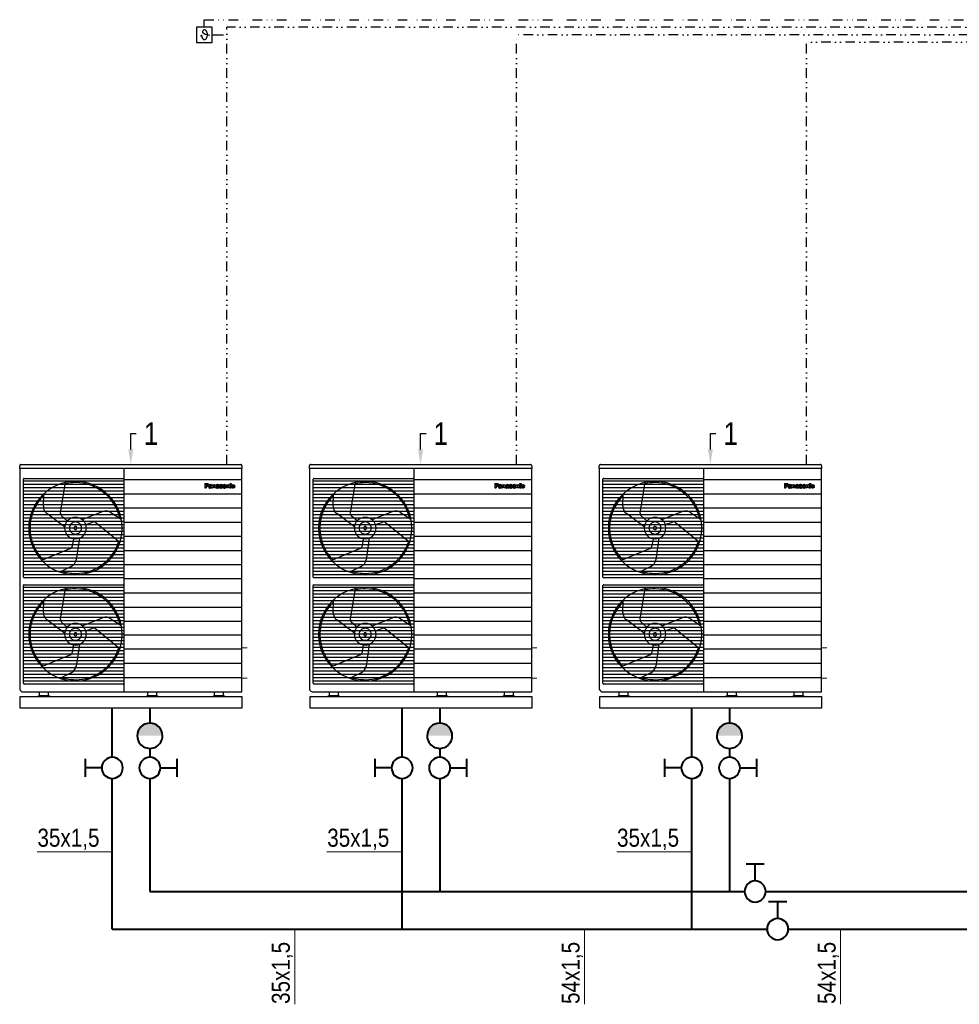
# Model space of a CAD drawing. Header units: centimetres. Extents: x 4745 to 39369, y 17389 to 19524.
# Tile 129 of 188: x 36217 to 36841, y 18269 to 18924. Entities that reach past the tile are written whole.
import ezdxf
from ezdxf import colors
from ezdxf.entities.mleader import LeaderData, LeaderLine
from ezdxf.lldxf.tags import DXFTag
from ezdxf.math import Vec2, Vec3

# ---------------------------------------------------------------- set-up
doc = ezdxf.new("R2010")
doc.units = ezdxf.units.CM
doc.linetypes.add('DIVIDE2', pattern=[15.875, 6.35, -3.175, 0, -3.175, 0, -3.175])
for name, color, linetype in [('$_urządzenia', 250, 'Continuous'), ('IS_Armatura_Therm', 250, 'SOLID'), ('PANASONIC', 7, 'Continuous')]:
    doc.layers.add(name, color=color, linetype=linetype)
for name, color, linetype, lineweight in [('IS_Opis', 250, 'Continuous', 9), ('IS_Powrót', 5, 'DASH', 40), ('IS_sygnał', 210, 'DIVIDE2', 25), ('IS_Zasilanie', 1, 'SOLID', 40), ('IS_Zimna_woda', 5, 'SOLID', 40), ('PIPES_FLOW', 12, 'Continuous', 0), ('PIPES_RETURN', 160, 'Continuous', 0)]:
    doc.layers.add(name, color=color, linetype=linetype, lineweight=lineweight)
doc.styles.add('styl1', font='ARIALN.TTF')
tags = doc.linetypes.add('DASH', pattern=[15, 10, -5]).pattern_tags.tags
tags[6:7] = [DXFTag(74, 4), DXFTag(75, 0), DXFTag(340, '0'), DXFTag(46, 0.0), DXFTag(50, 0.0), DXFTag(44, 0.0), DXFTag(45, 0.0)]
tags[4:5] = [DXFTag(74, 4), DXFTag(75, 0), DXFTag(340, '0'), DXFTag(46, 0.0), DXFTag(50, 0.0), DXFTag(44, 0.0), DXFTag(45, 0.0)]
tags = doc.linetypes.add('SOLID', pattern=[10, 10, 0]).pattern_tags.tags
tags[6:7] = [DXFTag(74, 4), DXFTag(75, 0), DXFTag(340, '0'), DXFTag(46, 0.0), DXFTag(50, 0.0), DXFTag(44, 0.0), DXFTag(45, 0.0)]
tags[4:5] = [DXFTag(74, 4), DXFTag(75, 0), DXFTag(340, '0'), DXFTag(46, 0.0), DXFTag(50, 0.0), DXFTag(44, 0.0), DXFTag(45, 0.0)]

# ---------------------------------------------------------------- blocks, each defined once
blk = doc.blocks.new('Zaworek')
at = {"layer": 'IS_Zimna_woda', "color": 18, "true_color": 0x000000}
for p, q in [((2, 0), (5.15, 0)), ((5.15, 1.72), (5.15, -1.72))]:
    blk.add_line(p, q, dxfattribs=at)
blk.add_circle((0, 0), 2, dxfattribs=at)
blk = doc.blocks.new('PC zew')
for p, q in [((34358.09, 72419.31), (34504.19, 72419.31)), ((34357.27, 72416.6), (34357.27, 72418.5)), ((34505.01, 72416.6), (34357.27, 72416.6)), ((34357.27, 72416.6), (34357.27, 72270.02)), ((34505.01, 72416.6), (34357.27, 72416.6)), ((34426.62, 72416.6), (34426.62, 72268.18)), ((34505.01, 72418.5), (34505.01, 72416.6)), ((34505.01, 72268.18), (34505.01, 72416.6)), ((34359.74, 72344.53), (34359.74, 72409.56)), ((34426.6, 72408.17), (34359.74, 72408.17)), ((34426.6, 72405.95), (34359.74, 72405.95)), ((34360.25, 72410.08), (34426.09, 72410.08)), ((34384.44, 72387.05), (34387.81, 72407.5)), ((34426.6, 72409.56), (34426.6, 72344.53)), ((34505.01, 72409.15), (34426.62, 72409.15)), ((34426.6, 72403.73), (34359.74, 72403.73)), ((34426.6, 72401.51), (34359.74, 72401.51)), ((34426.6, 72399.29), (34359.74, 72399.29)), ((34373.01, 72391.62), (34373.23, 72399.74)), ((34505.01, 72399.71), (34426.62, 72399.71)), ((34426.6, 72397.07), (34359.74, 72397.07)), ((34426.6, 72394.85), (34359.74, 72394.85)), ((34426.6, 72392.63), (34359.74, 72392.63)), ((34426.6, 72390.41), (34359.74, 72390.41)), ((34426.6, 72388.19), (34359.74, 72388.19)), ((34387.16, 72377.87), (34375.39, 72386.65)), ((34398.86, 72382.73), (34412.39, 72388.07)), ((34417.87, 72387.47), (34424.65, 72383)), ((34505.01, 72390.27), (34426.62, 72390.27)), ((34426.6, 72385.97), (34359.74, 72385.97)), ((34426.6, 72383.75), (34359.74, 72383.75)), ((34426.6, 72381.53), (34359.74, 72381.53)), ((34388.89, 72381.83), (34385.09, 72385.21)), ((34401.16, 72379.42), (34405.97, 72381.1)), ((34407.89, 72380.75), (34423.94, 72367.64)), ((34505.03, 72380.84), (34426.64, 72380.84)), ((34426.6, 72379.31), (34359.74, 72379.31)), ((34426.6, 72377.09), (34359.74, 72377.09)), ((34426.6, 72374.87), (34359.74, 72374.87)), ((34426.6, 72372.65), (34359.74, 72372.65)), ((34426.6, 72370.43), (34359.74, 72370.43)), ((34426.6, 72368.21), (34359.74, 72368.21)), ((34393.03, 72370), (34392.23, 72364.97)), ((34396.96, 72370.4), (34394.85, 72356)), ((34505.03, 72371.4), (34426.64, 72371.4)), ((34426.6, 72365.99), (34359.74, 72365.99)), ((34426.6, 72363.77), (34359.74, 72363.77)), ((34426.6, 72361.55), (34359.74, 72361.55)), ((34391.02, 72363.45), (34371.87, 72355.51)), ((34505.05, 72361.96), (34426.67, 72361.96)), ((34426.6, 72359.33), (34359.74, 72359.33)), ((34426.6, 72357.11), (34359.74, 72357.11)), ((34426.6, 72354.89), (34359.74, 72354.89)), ((34426.6, 72352.67), (34359.74, 72352.67)), ((34426.6, 72350.46), (34359.74, 72350.46)), ((34426.6, 72348.24), (34359.74, 72348.24)), ((34391.6, 72351.55), (34384.35, 72347.89)), ((34505.05, 72352.52), (34426.67, 72352.52)), ((34426.6, 72346.02), (34359.74, 72346.02)), ((34426.09, 72344.02), (34360.25, 72344.02)), ((34505.05, 72343.24), (34426.67, 72343.24)), ((34359.74, 72273.89), (34359.74, 72338.92)), ((34426.6, 72337.52), (34359.74, 72337.52)), ((34426.6, 72335.3), (34359.74, 72335.3)), ((34360.25, 72339.43), (34426.09, 72339.43)), ((34384.44, 72316.4), (34387.81, 72336.86)), ((34426.6, 72338.92), (34426.6, 72273.89)), ((34505.05, 72333.8), (34426.67, 72333.8)), ((34426.6, 72333.08), (34359.74, 72333.08)), ((34426.6, 72330.86), (34359.74, 72330.86)), ((34426.6, 72328.64), (34359.74, 72328.64)), ((34373.01, 72320.98), (34373.23, 72329.09)), ((34426.6, 72326.42), (34359.74, 72326.42)), ((34426.6, 72324.2), (34359.74, 72324.2)), ((34426.6, 72321.98), (34359.74, 72321.98)), ((34505.07, 72324.36), (34426.69, 72324.36)), ((34426.6, 72319.76), (34359.74, 72319.76)), ((34426.6, 72317.54), (34359.74, 72317.54)), ((34426.6, 72315.33), (34359.74, 72315.33)), ((34387.16, 72307.23), (34375.39, 72316.01)), ((34388.89, 72311.18), (34385.09, 72314.57)), ((34398.86, 72312.08), (34412.39, 72317.43)), ((34417.87, 72316.83), (34424.65, 72312.36)), ((34505.07, 72314.92), (34426.69, 72314.92)), ((34426.6, 72313.11), (34359.74, 72313.11)), ((34426.6, 72310.89), (34359.74, 72310.89)), ((34426.6, 72308.67), (34359.74, 72308.67)), ((34401.16, 72308.77), (34405.97, 72310.45)), ((34407.89, 72310.11), (34423.94, 72297)), ((34426.6, 72306.45), (34359.74, 72306.45)), ((34426.6, 72304.23), (34359.74, 72304.23)), ((34426.6, 72302.01), (34359.74, 72302.01)), ((34505.07, 72305.89), (34426.69, 72305.89)), ((34426.6, 72299.79), (34359.74, 72299.79)), ((34426.6, 72297.57), (34359.74, 72297.57)), ((34426.6, 72295.35), (34359.74, 72295.35)), ((34393.03, 72299.36), (34392.23, 72294.33)), ((34396.96, 72299.75), (34394.85, 72285.35)), ((34505.07, 72296.45), (34426.69, 72296.45)), ((34426.6, 72293.13), (34359.74, 72293.13)), ((34426.6, 72290.91), (34359.74, 72290.91)), ((34426.6, 72288.69), (34359.74, 72288.69)), ((34391.02, 72292.8), (34371.87, 72284.87)), ((34426.6, 72286.47), (34359.74, 72286.47)), ((34426.6, 72284.25), (34359.74, 72284.25)), ((34426.6, 72282.03), (34359.74, 72282.03)), ((34505.09, 72287.01), (34426.71, 72287.01)), ((34426.6, 72279.81), (34359.74, 72279.81)), ((34426.6, 72277.59), (34359.74, 72277.59)), ((34426.6, 72275.37), (34359.74, 72275.37)), ((34391.6, 72280.9), (34384.35, 72277.25)), ((34505.09, 72277.57), (34426.71, 72277.57)), ((34426.09, 72273.38), (34360.25, 72273.38)), ((34357.67, 72257.37), (34357.67, 72265.04)), ((34357.67, 72265.04), (34505.01, 72265.04)), ((34359.91, 72268.18), (34505.01, 72268.18)), ((34369.77, 72265.04), (34369.77, 72265.48)), ((34369.77, 72265.48), (34377.05, 72265.48)), ((34377.05, 72265.04), (34369.77, 72265.04)), ((34370.52, 72265.48), (34370.52, 72268.08)), ((34370.52, 72268.08), (34376.3, 72268.08)), ((34376.3, 72265.48), (34370.52, 72265.48)), ((34376.3, 72268.08), (34376.3, 72265.48)), ((34377.05, 72265.48), (34377.05, 72265.04)), ((34441.73, 72265.08), (34441.73, 72265.52)), ((34441.73, 72265.52), (34449, 72265.52)), ((34449, 72265.08), (34441.73, 72265.08)), ((34442.48, 72265.52), (34442.48, 72268.13)), ((34442.48, 72268.13), (34448.25, 72268.13)), ((34448.25, 72265.52), (34442.48, 72265.52)), ((34448.25, 72268.13), (34448.25, 72265.52)), ((34449, 72265.52), (34449, 72265.08)), ((34486.09, 72265.08), (34486.09, 72265.52)), ((34486.09, 72265.52), (34493.36, 72265.52)), ((34493.36, 72265.08), (34486.09, 72265.08)), ((34486.84, 72265.52), (34486.84, 72268.13)), ((34486.84, 72268.13), (34492.61, 72268.13)), ((34492.61, 72265.52), (34486.84, 72265.52)), ((34492.61, 72268.13), (34492.61, 72265.52)), ((34493.36, 72265.52), (34493.36, 72265.08)), ((34505.01, 72265.04), (34505.01, 72257.37)), ((34505.01, 72257.37), (34357.67, 72257.37))]:
    blk.add_line(p, q)
for centre, radius, start, end in [((34358.09, 72418.5), 0.814, 89.98364, 180.01636), ((34504.19, 72418.5), 0.814, 0.02196, 90.02293), ((34360.25, 72409.56), 0.515, 90.01761, 179.98239), ((34394.33, 72377.09), 31.03, 90.00067, 179.99933), ((34394.31, 72376.99), 30.28, 89.96285, 102.66937), ((34394.33, 72377.09), 31.03, 0.00067, 89.99933), ((34394.33, 72377.08), 30.19, 12.39635, 89.99596), ((34426.09, 72409.56), 0.515, 0.01761, 89.98239), ((34394.24, 72377.13), 30.09, 134.36908, 180.07343), ((34379.05, 72391.46), 6.04, 178.46923, 232.75633), ((34386.42, 72386.72), 2.01, 170.62984, 228.53134), ((34414.55, 72382.43), 6.03, 56.5887, 110.90233), ((34394.33, 72377.09), 7.21, 90.00153, 179.99847), ((34394.33, 72377.09), 4.02, 89.99903, 180.00097), ((34394.33, 72377.09), 7.21, 0.00153, 89.99847), ((34394.33, 72377.09), 4.02, 359.99903, 90.00097), ((34406.61, 72379.19), 2.01, 50.79534, 108.63861), ((34394.33, 72377.09), 31.03, 180.00067, 269.99933), ((34394.24, 72377.05), 30.09, 179.92471, 224.63983), ((34394.33, 72377.09), 7.21, 180.00153, 269.99847), ((34394.33, 72377.09), 4.02, 179.99903, 270.00097), ((34394.33, 72377.09), 1.01, 89.96925, 179.99443), ((34394.33, 72377.09), 1.01, 180.00557, 270.03075), ((34394.33, 72377.09), 1.01, 359.99782, 90.00218), ((34394.33, 72377.09), 1.01, 269.99782, 0.00218), ((34394.33, 72377.09), 4.02, 269.99903, 0.00097), ((34394.33, 72377.09), 7.21, 270.00153, 359.99847), ((34394.33, 72377.09), 31.03, 270.00067, 359.99933), ((34394.33, 72377.11), 30.2, 270.00333, 343.04179), ((34390.25, 72365.31), 2.01, 292.47921, 350.39463), ((34388.89, 72356.94), 6.04, 296.72983, 351.03207), ((34394.3, 72377.07), 30.16, 252.17459, 270.05687), ((34360.25, 72344.53), 0.515, 180.01761, 269.98239), ((34426.09, 72344.53), 0.515, 270.01761, 359.98239), ((34360.25, 72338.92), 0.514, 89.97217, 180.02783), ((34394.33, 72306.45), 31.03, 90.00067, 179.99933), ((34394.31, 72306.35), 30.28, 89.96285, 102.66937), ((34394.33, 72306.45), 31.03, 0.00067, 89.99933), ((34394.33, 72306.44), 30.19, 12.39635, 89.99596), ((34426.09, 72338.92), 0.514, 359.97217, 90.02783), ((34394.24, 72306.49), 30.09, 134.36908, 180.07343), ((34379.05, 72320.82), 6.04, 178.46923, 232.75633), ((34386.42, 72316.08), 2.01, 170.62984, 228.53134), ((34414.55, 72311.79), 6.03, 56.5887, 110.90233), ((34394.33, 72306.45), 7.21, 90.00153, 179.99847), ((34394.33, 72306.45), 4.02, 89.99903, 180.00097), ((34394.33, 72306.45), 7.21, 0.00153, 89.99847), ((34394.33, 72306.45), 4.02, 359.99903, 90.00097), ((34406.61, 72308.55), 2.01, 50.75254, 108.64448), ((34394.33, 72306.45), 31.03, 180.00067, 269.99933), ((34394.24, 72306.41), 30.09, 179.92471, 224.63983), ((34394.33, 72306.45), 7.21, 180.00153, 269.99847), ((34394.33, 72306.45), 4.02, 179.99903, 270.00097), ((34394.33, 72306.45), 1.01, 89.96925, 179.99443), ((34394.33, 72306.45), 1.01, 180.00557, 270.03075), ((34394.33, 72306.45), 1.01, 359.99782, 90.00218), ((34394.33, 72306.45), 1.01, 269.99782, 0.00218), ((34394.33, 72306.45), 4.02, 269.99903, 0.00097), ((34394.33, 72306.45), 7.21, 270.00153, 359.99847), ((34394.33, 72306.45), 31.03, 270.00067, 359.99933), ((34394.33, 72306.46), 30.2, 270.00333, 343.04179), ((34390.25, 72294.66), 2.01, 292.47921, 350.39463), ((34388.89, 72286.29), 6.04, 296.72983, 351.03207), ((34394.3, 72306.42), 30.16, 252.17459, 270.05687), ((34359.57, 72270.5), 2.35, 191.76109, 278.21206), ((34360.25, 72273.89), 0.515, 180.01761, 269.98239), ((34426.09, 72273.89), 0.515, 270.01761, 359.98239)]:
    blk.add_arc(centre, radius, start, end)
at = {"layer": 'PANASONIC'}
for points in [[(34480.4, 72406.72), (34481.91, 72406.72)], [(34480.4, 72406.72), (34480.4, 72403.76)], [(34480.4, 72406.72), (34481.91, 72406.72)], [(34480.4, 72406.72), (34480.4, 72403.76)], [(34481.29, 72406.01), (34481.29, 72405.37)], [(34481.29, 72406.01), (34481.82, 72406.01)], [(34481.29, 72406.01), (34481.29, 72405.37)], [(34481.29, 72406.01), (34481.82, 72406.01)], [(34481.65, 72405.37), (34481.74, 72405.37), (34481.84, 72405.37), (34481.97, 72405.41), (34482.06, 72405.5), (34482.1, 72405.55), (34482.12, 72405.62), (34482.12, 72405.68), (34482.12, 72405.74), (34482.02, 72405.93), (34481.82, 72406.01)], [(34481.65, 72405.37), (34481.74, 72405.37), (34481.84, 72405.37), (34481.97, 72405.41), (34482.06, 72405.5), (34482.1, 72405.55), (34482.12, 72405.62), (34482.12, 72405.68), (34482.12, 72405.74), (34482.02, 72405.93), (34481.82, 72406.01)], [(34482.91, 72406.13), (34482.99, 72405.86), (34483, 72405.57), (34482.96, 72405.37), (34482.88, 72405.18), (34482.76, 72405.02), (34482.6, 72404.89), (34482.43, 72404.78), (34482.24, 72404.72), (34482.04, 72404.69), (34481.84, 72404.67)], [(34482.91, 72406.13), (34482.99, 72405.86), (34483, 72405.57), (34482.96, 72405.37), (34482.88, 72405.18), (34482.76, 72405.02), (34482.6, 72404.89), (34482.43, 72404.78), (34482.24, 72404.72), (34482.04, 72404.69), (34481.84, 72404.67)], [(34481.87, 72406.72), (34481.95, 72406.72), (34482.03, 72406.72)], [(34481.87, 72406.72), (34481.95, 72406.72), (34482.03, 72406.72)], [(34482.03, 72406.72), (34482.18, 72406.7), (34482.31, 72406.67), (34482.43, 72406.62), (34482.55, 72406.55), (34482.66, 72406.46), (34482.76, 72406.37), (34482.83, 72406.25), (34482.91, 72406.13)], [(34482.03, 72406.72), (34482.18, 72406.7), (34482.31, 72406.67), (34482.43, 72406.62), (34482.55, 72406.55), (34482.66, 72406.46), (34482.76, 72406.37), (34482.83, 72406.25), (34482.91, 72406.13)], [(34485.18, 72403.93), (34485.16, 72404.18), (34485.15, 72404.43), (34485.14, 72404.75), (34485.14, 72405.08), (34485.13, 72405.25), (34485.1, 72405.43), (34485, 72405.63), (34484.82, 72405.79), (34484.7, 72405.84), (34484.56, 72405.88), (34484.35, 72405.92), (34484.12, 72405.93), (34483.9, 72405.93), (34483.68, 72405.9), (34483.56, 72405.87), (34483.44, 72405.83), (34483.21, 72405.67), (34483.06, 72405.42), (34483.04, 72405.31), (34483.04, 72405.2), (34483.05, 72405.18), (34483.06, 72405.16)], [(34485.18, 72403.93), (34485.16, 72404.18), (34485.15, 72404.43), (34485.14, 72404.75), (34485.14, 72405.08), (34485.13, 72405.25), (34485.1, 72405.43), (34485, 72405.63), (34484.82, 72405.79), (34484.7, 72405.84), (34484.56, 72405.88), (34484.35, 72405.92), (34484.12, 72405.93), (34483.9, 72405.93), (34483.68, 72405.9), (34483.56, 72405.87), (34483.44, 72405.83), (34483.21, 72405.67), (34483.06, 72405.42), (34483.04, 72405.31), (34483.04, 72405.2), (34483.05, 72405.18), (34483.06, 72405.16)], [(34486.14, 72404.94), (34486.14, 72403.76), (34485.33, 72403.76), (34485.33, 72405.88), (34486.1, 72405.88), (34486.11, 72405.65)], [(34486.14, 72404.94), (34486.14, 72403.76), (34485.33, 72403.76), (34485.33, 72405.88), (34486.1, 72405.88), (34486.11, 72405.65)], [(34486.11, 72405.65), (34486.27, 72405.77), (34486.44, 72405.87), (34486.75, 72405.95), (34487.07, 72405.91), (34487.36, 72405.74), (34487.54, 72405.46), (34487.58, 72405.3), (34487.59, 72405.13)], [(34486.11, 72405.65), (34486.27, 72405.77), (34486.44, 72405.87), (34486.75, 72405.95), (34487.07, 72405.91), (34487.36, 72405.74), (34487.54, 72405.46), (34487.58, 72405.3), (34487.59, 72405.13)], [(34489.92, 72403.93), (34489.91, 72404.18), (34489.9, 72404.43), (34489.9, 72404.75), (34489.9, 72405.08), (34489.88, 72405.25), (34489.85, 72405.43), (34489.75, 72405.63), (34489.57, 72405.79), (34489.45, 72405.84), (34489.32, 72405.88), (34489.1, 72405.92), (34488.87, 72405.93), (34488.65, 72405.93), (34488.43, 72405.9), (34488.31, 72405.87), (34488.2, 72405.83), (34487.96, 72405.67), (34487.82, 72405.42), (34487.8, 72405.31), (34487.8, 72405.2), (34487.8, 72405.18), (34487.81, 72405.16)], [(34489.92, 72403.93), (34489.91, 72404.18), (34489.9, 72404.43), (34489.9, 72404.75), (34489.9, 72405.08), (34489.88, 72405.25), (34489.85, 72405.43), (34489.75, 72405.63), (34489.57, 72405.79), (34489.45, 72405.84), (34489.32, 72405.88), (34489.1, 72405.92), (34488.87, 72405.93), (34488.65, 72405.93), (34488.43, 72405.9), (34488.31, 72405.87), (34488.2, 72405.83), (34487.96, 72405.67), (34487.82, 72405.42), (34487.8, 72405.31), (34487.8, 72405.2), (34487.8, 72405.18), (34487.81, 72405.16)], [(34492.08, 72405.27), (34492.07, 72405.39), (34492.04, 72405.52), (34491.98, 72405.64), (34491.88, 72405.74), (34491.79, 72405.8), (34491.68, 72405.85), (34491.58, 72405.88), (34491.46, 72405.9), (34491.21, 72405.94), (34490.94, 72405.94), (34490.79, 72405.92), (34490.63, 72405.9), (34490.44, 72405.83), (34490.27, 72405.72), (34490.15, 72405.59), (34490.06, 72405.44), (34490.04, 72405.36), (34490.04, 72405.28), (34490.04, 72405.15), (34490.08, 72405.02), (34490.21, 72404.83), (34490.41, 72404.7), (34490.52, 72404.66), (34490.63, 72404.63), (34490.87, 72404.58), (34491.1, 72404.54)], [(34492.08, 72405.27), (34492.07, 72405.39), (34492.04, 72405.52), (34491.98, 72405.64), (34491.88, 72405.74), (34491.79, 72405.8), (34491.68, 72405.85), (34491.58, 72405.88), (34491.46, 72405.9), (34491.21, 72405.94), (34490.94, 72405.94), (34490.79, 72405.92), (34490.63, 72405.9), (34490.44, 72405.83), (34490.27, 72405.72), (34490.15, 72405.59), (34490.06, 72405.44), (34490.04, 72405.36), (34490.04, 72405.28), (34490.04, 72405.15), (34490.08, 72405.02), (34490.21, 72404.83), (34490.41, 72404.7), (34490.52, 72404.66), (34490.63, 72404.63), (34490.87, 72404.58), (34491.1, 72404.54)], [(34491.2, 72405.94), (34490.94, 72405.94)], [(34493.63, 72405.92), (34493.52, 72405.93), (34493.4, 72405.94), (34493.28, 72405.93), (34493.16, 72405.92), (34492.99, 72405.88), (34492.83, 72405.81), (34492.68, 72405.72), (34492.54, 72405.61), (34492.42, 72405.47), (34492.33, 72405.31), (34492.26, 72405.13), (34492.22, 72404.95), (34492.23, 72404.72), (34492.26, 72404.5), (34492.33, 72404.34), (34492.42, 72404.18), (34492.52, 72404.04), (34492.65, 72403.92), (34492.85, 72403.8), (34493.07, 72403.73), (34493.24, 72403.71), (34493.4, 72403.69), (34493.56, 72403.71), (34493.73, 72403.73), (34493.94, 72403.8), (34494.15, 72403.92)], [(34493.63, 72405.92), (34493.52, 72405.93), (34493.4, 72405.94), (34493.28, 72405.93), (34493.16, 72405.92), (34492.99, 72405.88), (34492.83, 72405.81), (34492.68, 72405.72), (34492.54, 72405.61), (34492.42, 72405.47), (34492.33, 72405.31), (34492.26, 72405.13), (34492.22, 72404.95), (34492.23, 72404.72), (34492.26, 72404.5), (34492.33, 72404.34), (34492.42, 72404.18), (34492.52, 72404.04), (34492.65, 72403.92), (34492.85, 72403.8), (34493.07, 72403.73), (34493.24, 72403.71), (34493.4, 72403.69), (34493.56, 72403.71), (34493.73, 72403.73), (34493.94, 72403.8), (34494.15, 72403.92)], [(34494.15, 72403.92), (34494.27, 72404.04), (34494.38, 72404.18), (34494.47, 72404.33), (34494.53, 72404.5), (34494.57, 72404.72), (34494.57, 72404.95), (34494.54, 72405.13), (34494.47, 72405.31), (34494.38, 72405.47), (34494.26, 72405.61), (34494.12, 72405.72), (34493.97, 72405.81), (34493.81, 72405.88), (34493.63, 72405.92)], [(34494.15, 72403.92), (34494.27, 72404.04), (34494.38, 72404.18), (34494.47, 72404.33), (34494.53, 72404.5), (34494.57, 72404.72), (34494.57, 72404.95), (34494.54, 72405.13), (34494.47, 72405.31), (34494.38, 72405.47), (34494.26, 72405.61), (34494.12, 72405.72), (34493.97, 72405.81), (34493.81, 72405.88), (34493.63, 72405.92)], [(34495.5, 72404.94), (34495.5, 72403.76), (34494.69, 72403.76), (34494.69, 72405.88), (34495.45, 72405.88), (34495.47, 72405.65)], [(34495.5, 72404.94), (34495.5, 72403.76), (34494.69, 72403.76), (34494.69, 72405.88), (34495.45, 72405.88), (34495.47, 72405.65)], [(34495.47, 72405.65), (34495.63, 72405.77), (34495.8, 72405.87), (34496.11, 72405.95), (34496.42, 72405.91), (34496.71, 72405.74), (34496.9, 72405.46), (34496.93, 72405.3), (34496.95, 72405.13)], [(34495.47, 72405.65), (34495.63, 72405.77), (34495.8, 72405.87), (34496.11, 72405.95), (34496.42, 72405.91), (34496.71, 72405.74), (34496.9, 72405.46), (34496.93, 72405.3), (34496.95, 72405.13)], [(34497.11, 72406.72), (34497.9, 72406.72), (34497.9, 72406.16), (34497.11, 72406.16), (34497.11, 72406.72)], [(34497.11, 72406.72), (34497.9, 72406.72), (34497.9, 72406.16), (34497.11, 72406.16), (34497.11, 72406.72)], [(34497.11, 72403.76), (34497.9, 72403.76), (34497.9, 72405.88), (34497.11, 72405.88), (34497.11, 72403.76)], [(34497.11, 72403.76), (34497.9, 72403.76), (34497.9, 72405.88), (34497.11, 72405.88), (34497.11, 72403.76)], [(34498.05, 72405.13), (34498.1, 72405.28), (34498.16, 72405.41), (34498.25, 72405.53), (34498.35, 72405.64), (34498.46, 72405.73), (34498.58, 72405.81), (34498.72, 72405.86), (34498.86, 72405.9)], [(34498.05, 72405.13), (34498.1, 72405.28), (34498.16, 72405.41), (34498.25, 72405.53), (34498.35, 72405.64), (34498.46, 72405.73), (34498.58, 72405.81), (34498.72, 72405.86), (34498.86, 72405.9)], [(34498.86, 72405.9), (34499.2, 72405.93), (34499.53, 72405.89), (34499.75, 72405.8), (34499.95, 72405.66), (34500.05, 72405.55), (34500.13, 72405.42), (34500.19, 72405.25), (34500.21, 72405.08)], [(34498.86, 72405.9), (34499.2, 72405.93), (34499.53, 72405.89), (34499.75, 72405.8), (34499.95, 72405.66), (34500.05, 72405.55), (34500.13, 72405.42), (34500.19, 72405.25), (34500.21, 72405.08)], [(34480.4, 72403.76), (34481.29, 72403.76)], [(34480.4, 72403.76), (34481.29, 72403.76)], [(34481.29, 72405.37), (34481.65, 72405.37)], [(34481.29, 72405.37), (34481.65, 72405.37)], [(34481.29, 72404.67), (34481.29, 72403.76)], [(34481.29, 72404.67), (34481.84, 72404.67)], [(34481.29, 72404.67), (34481.29, 72403.76)], [(34481.29, 72404.67), (34481.84, 72404.67)], [(34483.77, 72405.14), (34483.77, 72405.2), (34483.79, 72405.27), (34483.84, 72405.35), (34483.93, 72405.41), (34484.07, 72405.43), (34484.21, 72405.41), (34484.29, 72405.36), (34484.34, 72405.28), (34484.34, 72405.22), (34484.32, 72405.16), (34484.28, 72405.13), (34484.24, 72405.1), (34484.21, 72405.09), (34484.18, 72405.08), (34484.04, 72405.05), (34483.89, 72405.02), (34483.78, 72405), (34483.67, 72404.98), (34483.51, 72404.95), (34483.37, 72404.9), (34483.23, 72404.84), (34483.12, 72404.76), (34483.01, 72404.61), (34482.95, 72404.43), (34482.95, 72404.31), (34482.96, 72404.19), (34483.11, 72403.91), (34483.38, 72403.74), (34483.55, 72403.71), (34483.73, 72403.7), (34483.91, 72403.73), (34484.08, 72403.78), (34484.23, 72403.86), (34484.35, 72403.98)], [(34483.77, 72405.14), (34483.77, 72405.2), (34483.79, 72405.27), (34483.84, 72405.35), (34483.93, 72405.41), (34484.07, 72405.43), (34484.21, 72405.41), (34484.29, 72405.36), (34484.34, 72405.28), (34484.34, 72405.22), (34484.32, 72405.16), (34484.28, 72405.13), (34484.24, 72405.1), (34484.21, 72405.09), (34484.18, 72405.08), (34484.04, 72405.05), (34483.89, 72405.02), (34483.78, 72405), (34483.67, 72404.98), (34483.51, 72404.95), (34483.37, 72404.9), (34483.23, 72404.84), (34483.12, 72404.76), (34483.01, 72404.61), (34482.95, 72404.43), (34482.95, 72404.31), (34482.96, 72404.19), (34483.11, 72403.91), (34483.38, 72403.74), (34483.55, 72403.71), (34483.73, 72403.7), (34483.91, 72403.73), (34484.08, 72403.78), (34484.23, 72403.86), (34484.35, 72403.98)], [(34483.06, 72405.16), (34483.77, 72405.14)], [(34483.06, 72405.16), (34483.77, 72405.14)], [(34484.3, 72404.34), (34484.25, 72404.27), (34484.16, 72404.22), (34484.08, 72404.2), (34484, 72404.18), (34483.93, 72404.18), (34483.85, 72404.19), (34483.8, 72404.22), (34483.75, 72404.25), (34483.72, 72404.29), (34483.7, 72404.34), (34483.71, 72404.42), (34483.75, 72404.48), (34483.79, 72404.51), (34483.84, 72404.53), (34483.96, 72404.57), (34484.08, 72404.61), (34484.23, 72404.66), (34484.37, 72404.71), (34484.37, 72404.6), (34484.36, 72404.5), (34484.35, 72404.41), (34484.3, 72404.34)], [(34484.3, 72404.34), (34484.25, 72404.27), (34484.16, 72404.22), (34484.08, 72404.2), (34484, 72404.18), (34483.93, 72404.18), (34483.85, 72404.19), (34483.8, 72404.22), (34483.75, 72404.25), (34483.72, 72404.29), (34483.7, 72404.34), (34483.71, 72404.42), (34483.75, 72404.48), (34483.79, 72404.51), (34483.84, 72404.53), (34483.96, 72404.57), (34484.08, 72404.61), (34484.23, 72404.66), (34484.37, 72404.71), (34484.37, 72404.6), (34484.36, 72404.5), (34484.35, 72404.41), (34484.3, 72404.34)], [(34484.35, 72403.98), (34484.38, 72403.91), (34484.4, 72403.83), (34484.42, 72403.8), (34484.44, 72403.76)], [(34484.35, 72403.98), (34484.38, 72403.91), (34484.4, 72403.83), (34484.42, 72403.8), (34484.44, 72403.76)], [(34484.44, 72403.76), (34485.23, 72403.76)], [(34484.44, 72403.76), (34485.23, 72403.76)], [(34485.23, 72403.76), (34485.19, 72403.84), (34485.18, 72403.93)], [(34485.23, 72403.76), (34485.19, 72403.84), (34485.18, 72403.93)], [(34486.75, 72404.99), (34486.75, 72405.05), (34486.73, 72405.11), (34486.68, 72405.2), (34486.59, 72405.25), (34486.37, 72405.27), (34486.19, 72405.13), (34486.16, 72405.04), (34486.14, 72404.94)], [(34486.75, 72404.99), (34486.75, 72405.05), (34486.73, 72405.11), (34486.68, 72405.2), (34486.59, 72405.25), (34486.37, 72405.27), (34486.19, 72405.13), (34486.16, 72405.04), (34486.14, 72404.94)], [(34487.59, 72405.13), (34487.59, 72403.76), (34486.75, 72403.76), (34486.75, 72404.99)], [(34487.59, 72405.13), (34487.59, 72403.76), (34486.75, 72403.76), (34486.75, 72404.99)], [(34488.52, 72405.14), (34488.52, 72405.2), (34488.54, 72405.27), (34488.59, 72405.35), (34488.67, 72405.41), (34488.82, 72405.43), (34488.96, 72405.41), (34489.04, 72405.36), (34489.08, 72405.28), (34489.09, 72405.22), (34489.07, 72405.16), (34489.04, 72405.13), (34488.99, 72405.1), (34488.96, 72405.09), (34488.92, 72405.08), (34488.78, 72405.05), (34488.64, 72405.02), (34488.52, 72405), (34488.41, 72404.98), (34488.27, 72404.95), (34488.11, 72404.9), (34487.99, 72404.84), (34487.87, 72404.76), (34487.75, 72404.61), (34487.7, 72404.43), (34487.69, 72404.31), (34487.71, 72404.19), (34487.86, 72403.91), (34488.13, 72403.74), (34488.3, 72403.71), (34488.48, 72403.7), (34488.66, 72403.73), (34488.83, 72403.78), (34488.98, 72403.86), (34489.11, 72403.98)], [(34488.52, 72405.14), (34488.52, 72405.2), (34488.54, 72405.27), (34488.59, 72405.35), (34488.67, 72405.41), (34488.82, 72405.43), (34488.96, 72405.41), (34489.04, 72405.36), (34489.08, 72405.28), (34489.09, 72405.22), (34489.07, 72405.16), (34489.04, 72405.13), (34488.99, 72405.1), (34488.96, 72405.09), (34488.92, 72405.08), (34488.78, 72405.05), (34488.64, 72405.02), (34488.52, 72405), (34488.41, 72404.98), (34488.27, 72404.95), (34488.11, 72404.9), (34487.99, 72404.84), (34487.87, 72404.76), (34487.75, 72404.61), (34487.7, 72404.43), (34487.69, 72404.31), (34487.71, 72404.19), (34487.86, 72403.91), (34488.13, 72403.74), (34488.3, 72403.71), (34488.48, 72403.7), (34488.66, 72403.73), (34488.83, 72403.78), (34488.98, 72403.86), (34489.11, 72403.98)], [(34487.81, 72405.16), (34488.52, 72405.14)], [(34487.81, 72405.16), (34488.52, 72405.14)], [(34489.06, 72404.34), (34488.99, 72404.27), (34488.92, 72404.22), (34488.83, 72404.2), (34488.75, 72404.18), (34488.67, 72404.18), (34488.6, 72404.19), (34488.55, 72404.22), (34488.5, 72404.25), (34488.47, 72404.29), (34488.45, 72404.34), (34488.46, 72404.42), (34488.5, 72404.48), (34488.55, 72404.51), (34488.59, 72404.53), (34488.71, 72404.57), (34488.83, 72404.61), (34488.97, 72404.66), (34489.11, 72404.71), (34489.12, 72404.6), (34489.11, 72404.5), (34489.09, 72404.41), (34489.06, 72404.34)], [(34489.06, 72404.34), (34488.99, 72404.27), (34488.92, 72404.22), (34488.83, 72404.2), (34488.75, 72404.18), (34488.67, 72404.18), (34488.6, 72404.19), (34488.55, 72404.22), (34488.5, 72404.25), (34488.47, 72404.29), (34488.45, 72404.34), (34488.46, 72404.42), (34488.5, 72404.48), (34488.55, 72404.51), (34488.59, 72404.53), (34488.71, 72404.57), (34488.83, 72404.61), (34488.97, 72404.66), (34489.11, 72404.71), (34489.12, 72404.6), (34489.11, 72404.5), (34489.09, 72404.41), (34489.06, 72404.34)], [(34489.11, 72403.98), (34489.13, 72403.91), (34489.15, 72403.83), (34489.17, 72403.8), (34489.2, 72403.76)], [(34489.11, 72403.98), (34489.13, 72403.91), (34489.15, 72403.83), (34489.17, 72403.8), (34489.2, 72403.76)], [(34489.2, 72403.76), (34489.98, 72403.76)], [(34489.2, 72403.76), (34489.98, 72403.76)], [(34489.98, 72403.76), (34489.94, 72403.84), (34489.92, 72403.93)], [(34489.98, 72403.76), (34489.94, 72403.84), (34489.92, 72403.93)], [(34490.01, 72404.43), (34490.02, 72404.32), (34490.05, 72404.22), (34490.12, 72404.08), (34490.22, 72403.97), (34490.39, 72403.85), (34490.58, 72403.77), (34490.78, 72403.72), (34490.99, 72403.7), (34491.21, 72403.69), (34491.42, 72403.71), (34491.6, 72403.76), (34491.79, 72403.84), (34491.86, 72403.88), (34491.93, 72403.94), (34492.02, 72404.03), (34492.09, 72404.14), (34492.14, 72404.26), (34492.16, 72404.39), (34492.16, 72404.52), (34492.14, 72404.64), (34492.07, 72404.77), (34491.98, 72404.88), (34491.81, 72404.99), (34491.63, 72405.07)], [(34490.01, 72404.43), (34490.02, 72404.32), (34490.05, 72404.22), (34490.12, 72404.08), (34490.22, 72403.97), (34490.39, 72403.85), (34490.58, 72403.77), (34490.78, 72403.72), (34490.99, 72403.7), (34491.21, 72403.69), (34491.42, 72403.71), (34491.6, 72403.76), (34491.79, 72403.84), (34491.86, 72403.88), (34491.93, 72403.94), (34492.02, 72404.03), (34492.09, 72404.14), (34492.14, 72404.26), (34492.16, 72404.39), (34492.16, 72404.52), (34492.14, 72404.64), (34492.07, 72404.77), (34491.98, 72404.88), (34491.81, 72404.99), (34491.63, 72405.07)], [(34490.79, 72404.47), (34490.01, 72404.47), (34490.01, 72404.43)], [(34490.79, 72404.47), (34490.01, 72404.47), (34490.01, 72404.43)], [(34491.1, 72404.54), (34491.18, 72404.52), (34491.27, 72404.5), (34491.33, 72404.46), (34491.36, 72404.39), (34491.36, 72404.32), (34491.32, 72404.25), (34491.25, 72404.2), (34491.18, 72404.18), (34491.07, 72404.18), (34490.97, 72404.2), (34490.92, 72404.22), (34490.88, 72404.25), (34490.83, 72404.3), (34490.8, 72404.36), (34490.79, 72404.41), (34490.79, 72404.47)], [(34491.1, 72404.54), (34491.18, 72404.52), (34491.27, 72404.5), (34491.33, 72404.46), (34491.36, 72404.39), (34491.36, 72404.32), (34491.32, 72404.25), (34491.25, 72404.2), (34491.18, 72404.18), (34491.07, 72404.18), (34490.97, 72404.2), (34490.92, 72404.22), (34490.88, 72404.25), (34490.83, 72404.3), (34490.8, 72404.36), (34490.79, 72404.41), (34490.79, 72404.47)], [(34490.83, 72405.37), (34490.88, 72405.43), (34490.95, 72405.46), (34491.07, 72405.48), (34491.21, 72405.46), (34491.3, 72405.39), (34491.34, 72405.27)], [(34490.83, 72405.37), (34490.88, 72405.43), (34490.95, 72405.46), (34491.07, 72405.48), (34491.21, 72405.46), (34491.3, 72405.39), (34491.34, 72405.27)], [(34491.54, 72405.1), (34491.3, 72405.16), (34491.07, 72405.2), (34491, 72405.21), (34490.93, 72405.23), (34490.9, 72405.23), (34490.88, 72405.24), (34490.83, 72405.3), (34490.83, 72405.37)], [(34490.83, 72405.37), (34490.83, 72405.37)], [(34490.83, 72405.37), (34490.83, 72405.37)], [(34491.54, 72405.1), (34491.3, 72405.16), (34491.07, 72405.2), (34491, 72405.21), (34490.93, 72405.23), (34490.9, 72405.23), (34490.88, 72405.24), (34490.83, 72405.3), (34490.83, 72405.37)], [(34491.34, 72405.27), (34492.08, 72405.27)], [(34491.34, 72405.27), (34492.08, 72405.27)], [(34491.63, 72405.07), (34491.54, 72405.1)], [(34491.63, 72405.07), (34491.54, 72405.1)], [(34493.69, 72404.42), (34493.51, 72404.25), (34493.26, 72404.26), (34493.17, 72404.32), (34493.11, 72404.42), (34493.07, 72404.52), (34493.05, 72404.62), (34493.03, 72404.83), (34493.05, 72405.05), (34493.09, 72405.16), (34493.14, 72405.25), (34493.33, 72405.39), (34493.56, 72405.34), (34493.61, 72405.3), (34493.66, 72405.25), (34493.7, 72405.16), (34493.74, 72405.05), (34493.76, 72404.83), (34493.75, 72404.62), (34493.73, 72404.52), (34493.69, 72404.42)], [(34493.69, 72404.42), (34493.51, 72404.25), (34493.26, 72404.26), (34493.17, 72404.32), (34493.11, 72404.42), (34493.07, 72404.52), (34493.05, 72404.62), (34493.03, 72404.83), (34493.05, 72405.05), (34493.09, 72405.16), (34493.14, 72405.25), (34493.33, 72405.39), (34493.56, 72405.34), (34493.61, 72405.3), (34493.66, 72405.25), (34493.7, 72405.16), (34493.74, 72405.05), (34493.76, 72404.83), (34493.75, 72404.62), (34493.73, 72404.52), (34493.69, 72404.42)], [(34496.11, 72404.99), (34496.1, 72405.05), (34496.09, 72405.11), (34496.04, 72405.2), (34495.95, 72405.25), (34495.73, 72405.27), (34495.55, 72405.13), (34495.52, 72405.04), (34495.5, 72404.94)], [(34496.11, 72404.99), (34496.1, 72405.05), (34496.09, 72405.11), (34496.04, 72405.2), (34495.95, 72405.25), (34495.73, 72405.27), (34495.55, 72405.13), (34495.52, 72405.04), (34495.5, 72404.94)], [(34496.95, 72405.13), (34496.95, 72403.76), (34496.11, 72403.76), (34496.11, 72404.99)], [(34496.95, 72405.13), (34496.95, 72403.76), (34496.11, 72403.76), (34496.11, 72404.99)], [(34500.03, 72404.04), (34499.77, 72403.84), (34499.46, 72403.72), (34499.23, 72403.7), (34499.01, 72403.7), (34498.72, 72403.77), (34498.47, 72403.92), (34498.29, 72404.08), (34498.15, 72404.27), (34498.07, 72404.44), (34498.02, 72404.62), (34498.01, 72404.88), (34498.05, 72405.13)], [(34500.03, 72404.04), (34499.77, 72403.84), (34499.46, 72403.72), (34499.23, 72403.7), (34499.01, 72403.7), (34498.72, 72403.77), (34498.47, 72403.92), (34498.29, 72404.08), (34498.15, 72404.27), (34498.07, 72404.44), (34498.02, 72404.62), (34498.01, 72404.88), (34498.05, 72405.13)], [(34499.48, 72405.08), (34499.43, 72405.21), (34499.34, 72405.31), (34499.17, 72405.37), (34499, 72405.33), (34498.91, 72405.25), (34498.85, 72405.13), (34498.81, 72404.85), (34498.84, 72404.55), (34498.89, 72404.44), (34498.97, 72404.34), (34499.09, 72404.27), (34499.23, 72404.26), (34499.31, 72404.29), (34499.38, 72404.34), (34499.44, 72404.42), (34499.47, 72404.51), (34499.47, 72404.57), (34499.48, 72404.64)], [(34499.48, 72405.08), (34499.43, 72405.21), (34499.34, 72405.31), (34499.17, 72405.37), (34499, 72405.33), (34498.91, 72405.25), (34498.85, 72405.13), (34498.81, 72404.85), (34498.84, 72404.55), (34498.89, 72404.44), (34498.97, 72404.34), (34499.09, 72404.27), (34499.23, 72404.26), (34499.31, 72404.29), (34499.38, 72404.34), (34499.44, 72404.42), (34499.47, 72404.51), (34499.47, 72404.57), (34499.48, 72404.64)], [(34500.21, 72405.08), (34499.48, 72405.08)], [(34500.21, 72405.08), (34499.48, 72405.08)], [(34499.48, 72404.64), (34500.24, 72404.64)], [(34499.48, 72404.64), (34500.24, 72404.64)], [(34499.49, 72404.64), (34500.23, 72404.64)], [(34500.24, 72404.64), (34500.2, 72404.32), (34500.03, 72404.04)], [(34500.24, 72404.64), (34500.2, 72404.32), (34500.03, 72404.04)]]:
    blk.add_lwpolyline(points, dxfattribs=at)
at = {"layer": 'PIPES_FLOW'}
blk.add_line((34505.01, 72297.37), (34508.47, 72297.37), dxfattribs=at)
at = {"layer": 'PIPES_RETURN'}
blk.add_line((34505.01, 72277.37), (34508.47, 72277.37), dxfattribs=at)
blk = doc.blocks.new('zawórzwrotny11')
at = {"layer": 'IS_Zimna_woda', "true_color": 0x000000}
h = blk.add_hatch(color=18, dxfattribs=at)
edge = h.paths.add_edge_path()
edge.add_arc((0, 0), 8.39, -899.93176, -719.93176, ccw=False)
edge.add_line((-8.39, -0.01), (8.39, 0.01))
at = {"layer": 'IS_Zimna_woda', "color": 18, "true_color": 0x000000}
for start, end in [(0.06824, 180.06824), (180.06824, 0.06824)]:
    blk.add_arc((0, 0), 8.39, start, end, dxfattribs=at)
blk = doc.blocks.new('A$C5091697A')
at = {"layer": 'IS_Armatura_Therm'}
for p, q in [((6.9, 6.75), (0, 6.75)), ((3.02, 5.39), (2.87, 5.24)), ((3.3, 5.53), (3.02, 5.39)), ((3.59, 5.53), (3.3, 5.53)), ((3.88, 5.53), (3.59, 5.53)), ((4.02, 5.39), (3.88, 5.53)), ((4.31, 5.1), (4.02, 5.39)), ((4.45, 4.96), (4.31, 5.1)), ((4.6, 4.53), (4.45, 4.96)), ((4.74, 4.24), (4.6, 4.53)), ((6.9, 0), (6.9, 6.75)), ((0, 0), (6.9, 0)), ((2.3, 2.95), (2.3, 2.51)), ((2.3, 2.51), (2.44, 2.08)), ((2.44, 2.08), (2.59, 1.8)), ((2.59, 1.8), (2.87, 1.65)), ((3.74, 3.66), (2.87, 4.09)), ((2.87, 1.65), (3.02, 1.36)), ((3.02, 1.36), (3.3, 1.36)), ((3.3, 1.36), (3.59, 1.36)), ((3.59, 1.36), (3.88, 1.36)), ((3.74, 3.66), (4.02, 3.52)), ((3.88, 1.36), (4.02, 1.51)), ((5.89, 3.09), (4.02, 3.52)), ((4.02, 1.51), (4.31, 1.65)), ((4.31, 1.65), (4.45, 1.94)), ((4.45, 1.94), (4.6, 2.23)), ((4.6, 2.23), (4.74, 2.66)), ((4.88, 3.81), (4.74, 4.24)), ((4.74, 2.66), (4.88, 2.95)), ((4.88, 3.38), (4.88, 3.81)), ((4.88, 2.95), (4.88, 3.38)), ((6.9, 3.38), (11.9, 3.38))]:
    blk.add_line(p, q, dxfattribs=at)
blk.add_lwpolyline([(0, 0), (6.9, 0), (6.9, 6.75), (0, 6.75), (0, 0)], close=True, dxfattribs=at)
for points in [[(2.3, 2.95), (2.3, 2.51), (2.44, 2.08), (2.59, 1.8), (2.87, 1.65), (3.02, 1.36), (3.3, 1.36), (3.59, 1.36), (3.88, 1.36), (4.02, 1.51), (4.31, 1.65), (4.45, 1.94), (4.6, 2.23), (4.74, 2.66), (4.88, 2.95), (4.88, 3.38), (4.88, 3.81), (4.74, 4.24), (4.6, 4.53), (4.45, 4.96), (4.31, 5.1), (4.02, 5.39), (3.88, 5.53), (3.59, 5.53), (3.3, 5.53), (3.02, 5.39), (2.87, 5.24)], [(2.73, 5.1), (2.59, 4.81)], [(2.73, 5.1), (2.59, 4.81)], [(2.59, 4.81), (2.59, 4.53)], [(2.59, 4.81), (2.59, 4.53)], [(2.59, 4.53), (2.59, 4.38)], [(2.59, 4.53), (2.59, 4.38)], [(2.59, 4.38), (2.87, 4.09)], [(2.59, 4.38), (2.87, 4.09)], [(2.87, 5.24), (2.73, 5.1)], [(2.87, 5.24), (2.73, 5.1)], [(1.87, 2.95), (1.72, 2.8)], [(1.87, 2.95), (1.72, 2.8)], [(2.3, 2.95), (2.16, 3.09), (2.01, 3.09), (1.87, 2.95)], [(2.3, 2.95), (2.16, 3.09), (2.01, 3.09), (1.87, 2.95)], [(3.74, 3.66), (2.87, 4.09)], [(3.74, 3.66), (4.02, 3.52)], [(5.89, 3.09), (4.02, 3.52)]]:
    blk.add_lwpolyline(points, dxfattribs=at)

msp = doc.modelspace()

# ---------------------------------------------------------------- linework, layer by layer
at = {"layer": 'IS_Opis'}
for p, q in [((36278.2, 18370.54), (36228.2, 18370.54)), ((36470.86, 18370.54), (36420.86, 18370.54)), ((36663.52, 18370.54), (36613.52, 18370.54)), ((36399.53, 18319.1), (36399.53, 18269.1)), ((36592.19, 18319.1), (36592.19, 18269.1)), ((36762.4, 18319.1), (36762.4, 18269.1))]:
    msp.add_line(p, q, dxfattribs=at)
at = {"layer": 'IS_Powrót'}
for p, q in [((36278.2, 18433.34), (36278.2, 18466.05)), ((36470.86, 18433.34), (36470.86, 18466.05)), ((36663.52, 18433.34), (36663.52, 18466.05)), ((36278.2, 18319.1), (36278.2, 18419.27)), ((36470.86, 18319.1), (36470.86, 18419.27)), ((36663.52, 18319.1), (36663.52, 18419.27)), ((36278.2, 18319.1), (36713.52, 18319.1)), ((36727.59, 18319.1), (37133.18, 18319.1))]:
    msp.add_line(p, q, dxfattribs=at)
at = {"layer": 'IS_sygnał'}
for p, q in [((36339.37, 18918.77), (36339.37, 18923.77)), ((36339.37, 18923.77), (37415.98, 18923.77)), ((36354.37, 18627.99), (36354.37, 18918.77)), ((37420.98, 18918.77), (36354.37, 18918.77)), ((36547.03, 18627.99), (36547.03, 18913.77)), ((37425.98, 18913.77), (36547.03, 18913.77)), ((37430.98, 18908.77), (36739.69, 18908.77)), ((36739.69, 18627.99), (36739.69, 18908.77))]:
    msp.add_line(p, q, dxfattribs=at)
at = {"layer": 'IS_Zasilanie'}
for p, q in [((36303.2, 18466.05), (36303.2, 18456.05)), ((36495.86, 18466.05), (36495.86, 18456.05)), ((36688.52, 18466.05), (36688.52, 18456.05)), ((36303.2, 18439.27), (36303.2, 18433.34)), ((36495.86, 18439.27), (36495.86, 18433.34)), ((36688.52, 18439.27), (36688.52, 18433.34)), ((36303.21, 18419.27), (36303.2, 18344.1)), ((36495.87, 18419.27), (36495.86, 18344.1)), ((36688.53, 18419.27), (36688.52, 18344.1)), ((36303.2, 18344.1), (36698.52, 18344.1)), ((36712.59, 18344.1), (37217.1, 18344.1))]:
    msp.add_line(p, q, dxfattribs=at)

# ---------------------------------------------------------------- block references
at = {"layer": '$_urządzenia'}
for p in [(1859.36, -53791.32), (2052.02, -53791.32), (2244.68, -53791.32)]:
    msp.add_blockref('PC zew', p, dxfattribs=at)
at = {"layer": 'IS_Armatura_Therm', "xscale": 1.5, "yscale": 1.5, "zscale": 1.5}
msp.add_blockref('A$C5091697A', (36334.2, 18908.64), dxfattribs=at)
at = {"layer": 'IS_Zimna_woda', "rotation": 180}
for p in [(36303.21, 18447.66), (36495.87, 18447.66), (36688.53, 18447.66)]:
    msp.add_blockref('zawórzwrotny11', p, dxfattribs=at)
at = {"layer": 'IS_Zimna_woda', "color": 18, "true_color": 0x000000, "xscale": -3.517579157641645, "yscale": 3.517579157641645, "zscale": 3.517579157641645}
for p in [(36278.2, 18426.31), (36470.86, 18426.31), (36663.52, 18426.31)]:
    msp.add_blockref('Zaworek', p, dxfattribs=at)
for p, rotation in [((36303.2, 18426.31), 180), ((36495.86, 18426.31), 180), ((36688.52, 18426.31), 180), ((36705.56, 18344.1), 270), ((36720.56, 18319.1), 270)]:
    msp.add_blockref('Zaworek', p, dxfattribs=dict(at, rotation=rotation))

# ---------------------------------------------------------------- texts
at = {"layer": 'IS_Opis', "char_height": 12, "attachment_point": 3, "style": 'styl1'}
for insert in [(36289.91, 18385.87), (36482.57, 18385.87), (36675.23, 18385.87)]:
    msp.add_mtext_dynamic_manual_height_columns('\\pxql;35x1,5', width=61.4803, gutter_width=12.5, heights=[0], dxfattribs=dict(at, insert=insert))
at = {"layer": 'IS_Opis', "char_height": 12, "attachment_point": 3, "rotation": 90, "style": 'styl1'}
for s, insert in [('\\pxql;35x1,5', (36384.21, 18330.81)), ('\\pxql;54x1,5', (36576.87, 18330.81)), ('\\pxql;54x1,5', (36747.08, 18330.81))]:
    msp.add_mtext_dynamic_manual_height_columns(s, width=61.4803, gutter_width=12.5, heights=[0], dxfattribs=dict(at, insert=insert))

# ---------------------------------------------------------------- leaders
at = {"layer": 'IS_Opis'}
ml = msp.add_multileader_mtext('Standard', dxfattribs=at)
ml.set_content('1', color=256, style='styl1')
ml.set_leader_properties()
ml.build(insert=Vec2(0, 0))
ml.multileader.update_dxf_attribs({"dogleg_length": 5, "arrow_head_size": 10})
ctx = ml.context
ctx.base_point, ctx.char_height, ctx.arrow_head_size, ctx.landing_gap_size, ctx.plane_origin = Vec3(36294.15, 18648.56), 15, 10, 5, Vec3(36331.75, 18629.98)
notes = []
notes.append((ctx, [(1, (1, 1, 0), (36290.5, 18648.56), (1, 0), 3.65, [(0, [(36290.5, 18627.99)], 0, [])])]))
ctx.mtext.insert, ctx.mtext.flow_direction = Vec3(36299.15, 18656.06), 5
ml = msp.add_multileader_mtext('Standard', dxfattribs=at)
ml.set_content('1', color=256, style='styl1')
ml.set_leader_properties()
ml.build(insert=Vec2(0, 0))
ml.multileader.update_dxf_attribs({"dogleg_length": 5, "arrow_head_size": 10})
ctx = ml.context
ctx.base_point, ctx.char_height, ctx.arrow_head_size, ctx.landing_gap_size, ctx.plane_origin = Vec3(36486.81, 18648.56), 15, 10, 5, Vec3(36524.42, 18629.98)
notes.append((ctx, [(1, (1, 1, 0), (36483.16, 18648.56), (1, 0), 3.65, [(0, [(36483.16, 18627.99)], 0, [])])]))
ctx.mtext.insert, ctx.mtext.flow_direction = Vec3(36491.81, 18656.06), 5
ml = msp.add_multileader_mtext('Standard', dxfattribs=at)
ml.set_content('1', color=256, style='styl1')
ml.set_leader_properties()
ml.build(insert=Vec2(0, 0))
ml.multileader.update_dxf_attribs({"dogleg_length": 5, "arrow_head_size": 10})
ctx = ml.context
ctx.base_point, ctx.char_height, ctx.arrow_head_size, ctx.landing_gap_size, ctx.plane_origin = Vec3(36679.47, 18648.56), 15, 10, 5, Vec3(36717.08, 18629.98)
notes.append((ctx, [(1, (1, 1, 0), (36675.82, 18648.56), (1, 0), 3.65, [(0, [(36675.82, 18627.99)], 0, [])])]))
ctx.mtext.insert, ctx.mtext.flow_direction = Vec3(36684.47, 18656.06), 5
for ctx, leaders in notes:
    for number, flags, end, landing, length, lines in leaders:
        leader = LeaderData()
        leader.index, (leader.has_last_leader_line, leader.has_dogleg_vector, leader.attachment_direction) = number, flags
        leader.last_leader_point, leader.dogleg_vector, leader.dogleg_length = Vec3(end), Vec3(landing), length
        for number, points, colour, breaks in lines:
            line = LeaderLine()
            line.index, line.vertices, line.color, line.breaks = number, Vec3.list(points), colors.encode_raw_color(colour), breaks
            leader.lines.append(line)
        ctx.leaders.append(leader)

doc.saveas('drawing.dxf')
